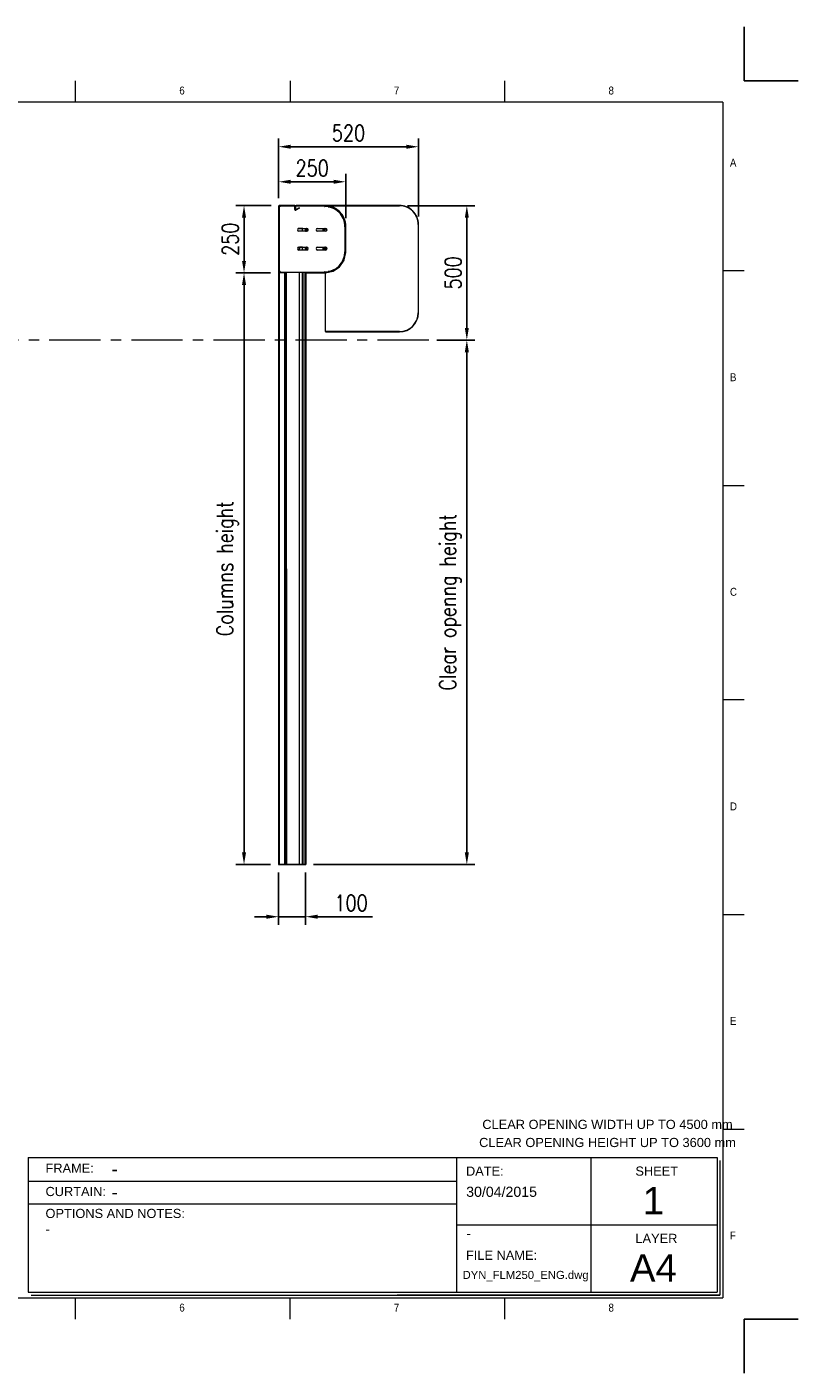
# Model space of a CAD drawing. Header units: millimetres. Extents: x 1545 to 17790, y 764 to 5765.
# Tile 5 of 5: x 5640 to 8504, y 764 to 5765. Entities that reach past the tile are written whole.
import ezdxf

# ---------------------------------------------------------------- set-up
doc = ezdxf.new("R2010")
doc.units = ezdxf.units.MM
doc.header["$LTSCALE"] = 50
doc.header["$PDSIZE"] = -1
doc.linetypes.add('CENTERX2', pattern=[20.32, 12.7, -2.54, 2.54, -2.54])
doc.layers.add('FORMAT', color=7, linetype='Continuous')
doc.styles.add('NYIP', font='romans.shx', dxfattribs={"width": 0.8})
doc.styles.add('SLDTEXTSTYLE0', font='GOTHIC.TTF', dxfattribs={"width": 0.913})
doc.styles.get("Standard").update_dxf_attribs({"font": 'GOTHIC.TTF'})
doc.dimstyles.new('STANDARD35', dxfattribs={"dimscale": 35, "dimtxt": 2, "dimasz": 1.5, "dimexe": 1, "dimexo": 1, "dimgap": 0.7, "dimtad": 1, "dimdec": 0, "dimdsep": 46, "dimtxsty": 'NYIP', "dimcen": 0, "dimclrd": 1, "dimclre": 1, "dimclrt": 2, "dimadec": 0, "dimazin": 0, "dimtfac": 1, "dimtdec": 0, "dimtix": 1, "dimtmove": 0, "dimatfit": 3, "dimfxl": 0, "dimtvp": 1, "dimtolj": 1, "dimtzin": 0, "dimarcsym": 0})

# ---------------------------------------------------------------- blocks, each defined once
blk = doc.blocks.new('A$C7C9C4F3F')
at = {"color": 7, "lineweight": 5}
for p, q in [((8295, 11245), (8295, 11504)), ((0, 1766), (199, 1766))]:
    blk.add_line(p, q, dxfattribs=at)
at = {"layer": 'FORMAT', "color": 7, "lineweight": 5}
for p, q in [((2216, 11304), (2216, 11504)), ((4209, 11504), (4209, 11304)), ((6202, 11304), (6202, 11504)), ((10188, 11304), (10188, 11504)), ((12181, 11504), (12181, 11304)), ((14174, 11304), (14174, 11504)), ((16199, 11304), (199, 11304)), ((199, 11304), (199, 199)), ((16199, 11304), (16199, 199)), ((199, 9738), (0, 9738)), ((16399, 9738), (16199, 9738)), ((0, 7745), (199, 7745)), ((16199, 7745), (16399, 7745)), ((0, 5752), (199, 5752)), ((16399, 5752), (16199, 5752)), ((0, 3759), (199, 3759)), ((16199, 3759), (16399, 3759)), ((16199, 1766), (16399, 1766)), ((8295, 0), (8295, 258)), ((199, 199), (16199, 199)), ((2224, 0), (2224, 199)), ((4018, 199), (4018, 0)), ((6210, 0), (6210, 199)), ((10188, 0), (10188, 199)), ((12181, 0), (12181, 199)), ((14174, 0), (14174, 199))]:
    blk.add_line(p, q, dxfattribs=at)
at = {"color": 7, "lineweight": 5, "char_height": 73.8, "attachment_point": 1, "style": 'SLDTEXTSTYLE0'}
for s, insert in [('1', (1203, 11450)), ('2', (3180, 11450)), ('3', (5173, 11450)), ('4', (7166, 11450)), ('5', (9159, 11450)), ('6', (11152, 11450)), ('7', (13145, 11450)), ('8', (15138, 11450)), ('A', (66, 10780)), ('A', (16266, 10780)), ('B', (66, 8787)), ('B', (16266, 8787)), ('C', (66, 6794)), ('C', (16266, 6794)), ('D', (66, 4801)), ('D', (16266, 4801)), ('E', (66, 2808)), ('1', (1012, 145)), ('2', (2988, 145)), ('3', (4981, 145)), ('4', (6974, 145))]:
    blk.add_mtext(s, dxfattribs=dict(at, insert=insert))
at = {"layer": 'FORMAT', "color": 7, "lineweight": 5, "char_height": 73.8, "attachment_point": 1, "style": 'SLDTEXTSTYLE0'}
for s, insert in [('E', (16266, 2808)), ('F', (66, 815)), ('F', (16266, 815)), ('5', (9159, 145)), ('6', (11152, 145)), ('7', (13145, 145)), ('8', (15138, 145))]:
    blk.add_mtext(s, dxfattribs=dict(at, insert=insert))
blk = doc.blocks.new('*D31')
at = {"color": 1, "lineweight": -2, "transparency": 16777216}
for p, q in [((6574.4, 5128.9), (6574.4, 5349.9)), ((6619.4, 5319.9), (7049.1, 5319.9)), ((7094.1, 5060.4), (7094.1, 5349.9))]:
    blk.add_line(p, q, dxfattribs=at)
at = {"color": 1, "transparency": 16777216}
for points in [[(6619.4, 5327.4), (6619.4, 5312.4), (6574.4, 5319.9)], [(7049.1, 5327.4), (7049.1, 5312.4), (7094.1, 5319.9)]]:
    blk.add_solid(points, dxfattribs=at)
at = {"layer": 'Defpoints', "color": 0, "transparency": 16777216}
for p in [(7094.1, 5319.9), (6574.4, 5098.9), (7094.1, 5030.4)]:
    blk.add_point(p, dxfattribs=at)
at = {"color": 2, "lineweight": 0, "transparency": 16777216, "insert": (6834.2, 5370.9), "char_height": 60, "attachment_point": 5, "style": 'NYIP'}
blk.add_mtext('\\A1;520', dxfattribs=at)
blk = doc.blocks.new('*D32')
at = {"color": 1, "lineweight": -2, "transparency": 16777216}
for p, q in [((6574.4, 5128.9), (6574.4, 5219.7)), ((6824.1, 5054.7), (6824.1, 5219.7)), ((6619.4, 5189.7), (6779.1, 5189.7))]:
    blk.add_line(p, q, dxfattribs=at)
at = {"color": 1, "transparency": 16777216}
for points in [[(6619.4, 5197.2), (6619.4, 5182.2), (6574.4, 5189.7)], [(6779.1, 5197.2), (6779.1, 5182.2), (6824.1, 5189.7)]]:
    blk.add_solid(points, dxfattribs=at)
at = {"layer": 'Defpoints', "color": 0, "transparency": 16777216}
for p in [(6824.1, 5189.7), (6574.4, 5098.9), (6824.1, 5024.7)]:
    blk.add_point(p, dxfattribs=at)
at = {"color": 2, "lineweight": 0, "transparency": 16777216, "insert": (6699.2, 5240.7), "char_height": 60, "attachment_point": 5, "style": 'NYIP'}
blk.add_mtext('\\A1;250', dxfattribs=at)
blk = doc.blocks.new('*D33')
at = {"color": 1, "lineweight": -2, "transparency": 16777216}
for p, q in [((6546.9, 5101.4), (6416.1, 5101.4)), ((6446.1, 5056.4), (6446.1, 4895.9)), ((6544.4, 4850.9), (6416.1, 4850.9))]:
    blk.add_line(p, q, dxfattribs=at)
at = {"color": 1, "transparency": 16777216}
for points in [[(6438.6, 5056.4), (6453.6, 5056.4), (6446.1, 5101.4)], [(6438.6, 4895.9), (6453.6, 4895.9), (6446.1, 4850.9)]]:
    blk.add_solid(points, dxfattribs=at)
at = {"layer": 'Defpoints', "color": 0, "transparency": 16777216}
for p in [(6576.9, 5101.4), (6446.1, 4850.9), (6574.4, 4850.9)]:
    blk.add_point(p, dxfattribs=at)
at = {"color": 2, "lineweight": 0, "transparency": 16777216, "insert": (6395.1, 4976.2), "char_height": 60, "attachment_point": 5, "rotation": 90, "style": 'NYIP'}
blk.add_mtext('\\A1;250', dxfattribs=at)
blk = doc.blocks.new('*D34')
at = {"color": 1, "lineweight": -2, "transparency": 16777216}
for p, q in [((6544.4, 4850.9), (6416.1, 4850.9)), ((6446.1, 4805.9), (6446.1, 2697.9)), ((6544.4, 2652.9), (6416.1, 2652.9))]:
    blk.add_line(p, q, dxfattribs=at)
at = {"color": 1, "transparency": 16777216}
for points in [[(6438.6, 4805.9), (6453.6, 4805.9), (6446.1, 4850.9)], [(6438.6, 2697.9), (6453.6, 2697.9), (6446.1, 2652.9)]]:
    blk.add_solid(points, dxfattribs=at)
at = {"layer": 'Defpoints', "color": 0, "transparency": 16777216}
for p in [(6574.4, 4850.9), (6446.1, 2652.9), (6574.4, 2652.9)]:
    blk.add_point(p, dxfattribs=at)
at = {"color": 2, "lineweight": 0, "transparency": 16777216, "insert": (6385.1, 3751.9), "char_height": 60, "attachment_point": 5, "rotation": 90, "style": 'NYIP'}
blk.add_mtext('\\A1;Columns height', dxfattribs=at)
blk = doc.blocks.new('*D35')
at = {"color": 1, "lineweight": -2, "transparency": 16777216}
for p, q in [((7053.1, 5100.9), (7303.8, 5100.9)), ((7273.8, 5055.9), (7273.8, 4646.4)), ((7162.5, 4601.4), (7303.8, 4601.4))]:
    blk.add_line(p, q, dxfattribs=at)
at = {"color": 1, "transparency": 16777216}
for points in [[(7266.3, 5055.9), (7281.3, 5055.9), (7273.8, 5100.9)], [(7266.3, 4646.4), (7281.3, 4646.4), (7273.8, 4601.4)]]:
    blk.add_solid(points, dxfattribs=at)
at = {"layer": 'Defpoints', "color": 0, "transparency": 16777216}
for p in [(7023.1, 5100.9), (7132.5, 4601.4), (7273.8, 4601.4)]:
    blk.add_point(p, dxfattribs=at)
at = {"color": 2, "lineweight": 0, "transparency": 16777216, "insert": (7222.8, 4851.2), "char_height": 60, "attachment_point": 5, "rotation": 90, "style": 'NYIP'}
blk.add_mtext('\\A1;500', dxfattribs=at)
blk = doc.blocks.new('*D36')
at = {"color": 1, "lineweight": -2, "transparency": 16777216}
for p, q in [((7162.5, 4601.4), (7303.8, 4601.4)), ((7273.8, 2697.9), (7273.8, 4556.4)), ((6704.4, 2652.9), (7303.8, 2652.9))]:
    blk.add_line(p, q, dxfattribs=at)
at = {"color": 1, "transparency": 16777216}
for points in [[(7266.3, 4556.4), (7281.3, 4556.4), (7273.8, 4601.4)], [(7266.3, 2697.9), (7281.3, 2697.9), (7273.8, 2652.9)]]:
    blk.add_solid(points, dxfattribs=at)
at = {"layer": 'Defpoints', "color": 0, "transparency": 16777216}
for p in [(7132.5, 4601.4), (7273.8, 4601.4), (6674.4, 2652.9)]:
    blk.add_point(p, dxfattribs=at)
at = {"color": 2, "lineweight": 0, "transparency": 16777216, "insert": (7212.8, 3627.2), "char_height": 60, "attachment_point": 5, "rotation": 90, "style": 'NYIP'}
blk.add_mtext('\\A1;Clear openng height', dxfattribs=at)
blk = doc.blocks.new('*D37')
at = {"color": 1, "lineweight": -2, "transparency": 16777216}
for p, q in [((6574.4, 2622.9), (6574.4, 2429.1)), ((6674.4, 2622.9), (6674.4, 2429.1)), ((6529.4, 2459.1), (6484.4, 2459.1)), ((6574.4, 2459.1), (6674.4, 2459.1)), ((6719.4, 2459.1), (6923, 2459.1))]:
    blk.add_line(p, q, dxfattribs=at)
at = {"color": 1, "transparency": 16777216}
for points in [[(6529.4, 2466.6), (6529.4, 2451.6), (6574.4, 2459.1)], [(6719.4, 2466.6), (6719.4, 2451.6), (6674.4, 2459.1)]]:
    blk.add_solid(points, dxfattribs=at)
at = {"layer": 'Defpoints', "color": 0, "transparency": 16777216}
for p in [(6574.4, 2652.9), (6674.4, 2652.9), (6674.4, 2459.1)]:
    blk.add_point(p, dxfattribs=at)
at = {"color": 2, "lineweight": 0, "transparency": 16777216, "insert": (6843.7, 2510.1), "char_height": 60, "attachment_point": 5, "style": 'NYIP'}
blk.add_mtext('\\A1;100', dxfattribs=at)

msp = doc.modelspace()

# ---------------------------------------------------------------- linework, layer by layer
at = {"color": 2}
for p, q in [((8304.3, 5565), (8304.3, 5765)), ((8304.3, 5565), (8504.3, 5565)), ((8304.3, 963.5), (8504.3, 963.5)), ((8304.3, 963.5), (8304.3, 763.5))]:
    msp.add_line(p, q, dxfattribs=at)
at = {"lineweight": 5}
for p, q in [((6749.1, 5101.9), (6749.1, 5100.9)), ((7023.1, 5101.9), (6749.1, 5101.9)), ((6574.4, 5098.9), (6574.4, 4853.9)), ((6575.9, 5098.9), (6574.4, 5098.9)), ((6575.9, 5098.9), (6575.9, 4853.9)), ((6575.9, 5096.6), (6576.4, 5096.6)), ((6576.4, 5096.6), (6576.4, 4856.9)), ((6579.5, 5096.6), (6576.4, 5096.6)), ((6576.9, 5101.4), (6576.9, 5099.9)), ((6633.9, 5101.4), (6576.9, 5101.4)), ((6633.9, 5099.9), (6576.9, 5099.9)), ((6578.9, 5096.9), (6579.5, 5096.9)), ((6578.9, 5096.6), (6578.9, 5096.9)), ((6579.5, 5099.4), (6579.5, 5099.9)), ((6579.5, 5099.4), (6579.5, 5096.6)), ((6745.5, 5099.4), (6579.5, 5099.4)), ((6633.9, 5099.9), (6633.9, 5101.4)), ((6636.4, 5098.9), (6634.9, 5098.9)), ((6634.9, 5086.2), (6634.9, 5098.9)), ((6634.9, 5086.2), (6636.4, 5086.2)), ((6636.9, 5097.5), (6635.7, 5097.5)), ((6635.7, 5097.5), (6635.7, 5084.9)), ((6635.7, 5084.9), (6636.9, 5084.9)), ((6636.2, 5099.9), (6636.6, 5099.9)), ((6636.4, 5086.2), (6636.4, 5098.9)), ((6636.9, 5097.5), (6636.9, 5084.9)), ((6651.4, 5093.2), (6637.9, 5085.4)), ((6637.9, 5085.4), (6638.6, 5084.1)), ((6652.2, 5091.9), (6638.6, 5084.1)), ((6639.2, 5101.1), (6639.2, 5099.9)), ((6747.6, 5101.1), (6639.2, 5101.1)), ((6747.6, 5099.9), (6639.2, 5099.9)), ((6652.2, 5091.9), (6651.4, 5093.2)), ((6745.5, 5099.9), (6745.5, 5099.4)), ((6745.5, 5099.4), (6745.5, 5097.9)), ((6745.5, 5097.9), (6745.9, 5097.9)), ((6747.6, 5099.9), (6747.6, 5101.1)), ((6748.3, 5101), (6748.1, 5099.9)), ((6776.1, 5094.3), (6748.1, 5099.9)), ((6776.3, 5095.5), (6748.3, 5101)), ((6749.1, 5100.9), (7023.1, 5100.9)), ((6749.1, 5100.9), (6749.1, 5100.9)), ((6758.1, 5096.9), (6762.9, 5096.9)), ((6769.1, 5096.9), (6770.1, 5096.9)), ((6776.1, 5094.3), (6776.3, 5095.5)), ((6777.6, 5094.9), (6777, 5093.9)), ((6800.5, 5078.2), (6777, 5093.9)), ((6801.2, 5079.2), (6777.6, 5094.9)), ((6800.5, 5078.2), (6801.2, 5079.2)), ((6802.2, 5078.2), (6801.2, 5077.6)), ((6816.9, 5054), (6801.2, 5077.6)), ((6817.9, 5054.7), (6802.2, 5078.2)), ((6804.8, 5072.2), (6802.4, 5072.2)), ((6807.3, 5072.2), (6806.2, 5072.2)), ((6809.8, 5062.2), (6811.4, 5062.2)), ((6812.9, 5062.2), (6814.2, 5062.2)), ((6817.5, 5051.7), (6815.1, 5051.7)), ((6816.9, 5054), (6817.9, 5054.7)), ((6818.4, 5053.4), (6817.2, 5053.2)), ((6822.8, 5025.1), (6817.2, 5053.2)), ((6824, 5025.4), (6818.4, 5053.4)), ((6819.1, 5051.7), (6818.8, 5051.7)), ((6663.9, 5016.2), (6649.1, 5016.2)), ((6649.6, 5016.7), (6679.1, 5016.7)), ((6679.1, 5006.2), (6649.6, 5006.2)), ((6663.8, 5015.6), (6663.6, 5013.4)), ((6663.6, 5006.2), (6663.6, 5013.4)), ((6664, 5016.7), (6663.8, 5015.6)), ((6680.5, 5006.3), (6682.3, 5008.2)), ((6682.3, 5008.2), (6684.1, 5009.9)), ((6719.6, 5016.7), (6749.1, 5016.7)), ((6749.1, 5006.2), (6719.6, 5006.2)), ((6818.8, 5040.4), (6819.8, 5040.4)), ((6820.3, 5037.8), (6819.4, 5037.8)), ((6821.4, 5032.1), (6820.3, 5032.1)), ((6822.4, 5022.9), (6820.9, 5022.9)), ((6821, 5040.4), (6822.4, 5040.4)), ((6823, 5037.8), (6821.5, 5037.8)), ((6822.4, 4929.9), (6822.4, 5022.9)), ((6822.4, 5022.9), (6822.9, 5022.9)), ((6823.7, 5032.1), (6822.7, 5032.1)), ((6822.8, 5025.1), (6824, 5025.4)), ((6824.1, 5024.7), (6822.9, 5024.7)), ((6822.9, 4928.1), (6822.9, 5024.7)), ((6824.1, 5024.7), (6824.1, 5024.9)), ((6824.1, 4928.1), (6824.1, 5024.7)), ((7093.1, 5030.9), (7093.1, 4702.9)), ((7094.1, 4702.9), (7094.1, 5030.9)), ((6652.9, 4946.7), (6648.9, 4936.2)), ((6652.7, 4946.2), (6649.1, 4946.2)), ((6649.6, 4946.7), (6679.1, 4946.7)), ((6679.1, 4936.2), (6649.6, 4936.2)), ((6650.4, 4936.2), (6654.4, 4946.7)), ((6663.6, 4946.2), (6654.2, 4946.2)), ((6663.6, 4938.4), (6663.6, 4946.7)), ((6663.6, 4938.4), (6663.8, 4936.2)), ((6663.8, 4936.2), (6663.8, 4936.2)), ((6672.7, 4941.7), (6674.1, 4941.4)), ((6682, 4943.9), (6679.4, 4946.7)), ((6684.4, 4941.7), (6682, 4943.9)), ((6719.6, 4946.7), (6749.1, 4946.7)), ((6749.1, 4936.2), (6719.6, 4936.2)), ((6738.4, 4936.2), (6738.6, 4936.8)), ((6738.6, 4936.8), (6738.6, 4937.7)), ((6746.2, 4943.4), (6744.9, 4943.6)), ((6747.6, 4942.9), (6746.2, 4943.4)), ((6748.6, 4946.2), (6747.4, 4946.2)), ((6817.2, 4899.7), (6822.8, 4927.7)), ((6818.4, 4899.4), (6824, 4927.5)), ((6818.8, 4912.3), (6819.8, 4912.3)), ((6820.3, 4915), (6819.4, 4915)), ((6821.4, 4920.6), (6820.3, 4920.6)), ((6822.4, 4929.9), (6820.9, 4929.9)), ((6822.9, 4929.9), (6822.4, 4929.9)), ((6824, 4927.5), (6822.8, 4927.7)), ((6822.9, 4928.1), (6824.1, 4928.1)), ((6574.4, 4853.9), (6575.9, 4853.9)), ((6577.2, 4852.9), (6574.4, 4852.9)), ((6576.4, 4856.9), (6575.9, 4856.9)), ((6576.4, 4856.9), (6579.8, 4856.9)), ((6577.2, 4852.9), (6577.2, 2652.9)), ((6596.6, 4852.9), (6577.2, 4852.9)), ((6578.9, 4855.9), (6578.9, 4856.9)), ((6579.8, 4855.9), (6578.9, 4855.9)), ((6579.8, 4856.9), (6579.8, 4853.4)), ((6579.8, 4853.4), (6745.5, 4853.4)), ((6579.8, 4852.9), (6579.8, 4853.4)), ((6596.6, 4852.9), (6596.6, 4732.9)), ((6601.3, 4852.9), (6596.6, 4852.9)), ((6603.2, 4852.9), (6601.3, 4852.9)), ((6603.2, 4852.9), (6603.3, 2652.9)), ((6650.4, 4852.9), (6603.2, 4852.9)), ((6650.4, 4852.9), (6650.4, 2652.9)), ((6651.4, 4852.9), (6650.4, 4852.9)), ((6651.4, 4852.9), (6651.4, 2652.9)), ((6652.7, 4852.9), (6651.4, 4852.9)), ((6671.4, 4852.9), (6652.7, 4852.9)), ((6662.4, 4852.9), (6662.4, 2652.9)), ((6664.1, 4852.9), (6664.1, 2652.9)), ((6671.4, 4852.9), (6671.4, 4851.7)), ((6671.4, 4852.9), (6747.6, 4852.9)), ((6671.4, 4851.7), (6747.6, 4851.7)), ((6671.8, 4851.7), (6671.8, 2652.9)), ((6672.8, 4851.7), (6672.8, 2652.9)), ((6675.7, 4851.7), (6675.8, 2652.9)), ((6675.9, 4851.7), (6675.9, 2652.9)), ((6745.9, 4854.9), (6745.5, 4854.9)), ((6745.5, 4853.4), (6745.5, 4854.9)), ((6745.5, 4853.4), (6745.5, 4852.9)), ((6747.6, 4851.7), (6747.6, 4852.9)), ((6748.1, 4853), (6776.1, 4858.5)), ((6748.1, 4853), (6748.3, 4851.8)), ((6748.3, 4851.8), (6776.3, 4857.4)), ((6749.1, 4839.9), (6749.1, 4851.9)), ((6762.9, 4855.9), (6758.1, 4855.9)), ((6776.3, 4857.4), (6776.1, 4858.5)), ((6777, 4858.9), (6800.5, 4874.6)), ((6777, 4858.9), (6777.6, 4857.9)), ((6777.6, 4857.9), (6801.2, 4873.6)), ((6801.2, 4873.6), (6800.5, 4874.6)), ((6801.2, 4875.3), (6816.9, 4898.8)), ((6801.2, 4875.3), (6802.2, 4874.6)), ((6802.2, 4874.6), (6817.9, 4898.2)), ((6802.4, 4880.6), (6804.7, 4880.6)), ((6811.4, 4890.6), (6809.7, 4890.6)), ((6815.1, 4901.1), (6817.5, 4901.1)), ((6817.9, 4898.2), (6816.9, 4898.8)), ((6817.2, 4899.7), (6818.4, 4899.4)), ((6574.4, 4851.4), (6574.4, 2652.9)), ((6577.2, 4851.4), (6574.4, 4851.4)), ((6577.2, 4851.4), (6577.2, 2652.9)), ((6596.6, 4851.4), (6577.2, 4851.4)), ((6596.6, 4851.4), (6596.6, 4731.4)), ((6596.6, 4849.9), (6599.8, 4849.9)), ((6599.4, 4849.9), (6599.4, 4732.9)), ((6749.1, 4632.9), (6749.1, 4839.9)), ((6596.6, 4732.9), (6596.6, 2652.9)), ((6599.4, 4732.9), (6596.6, 4732.9)), ((6596.6, 4731.4), (6596.6, 2652.9)), ((6599.4, 4731.4), (6596.6, 4731.4)), ((6599.4, 4732.9), (6599.4, 2652.9)), ((6599.4, 4731.4), (6599.4, 2652.9)), ((7023.1, 4632.9), (6749.1, 4632.9)), ((6749.1, 4632.9), (6749.1, 4631.9)), ((6749.1, 4631.9), (7023.1, 4631.9)), ((5644.7, 1563.9), (8204, 1563.9)), ((5644.7, 1563.9), (5644.7, 1063.9)), ((7234.9, 1563.9), (7234.9, 1063.9)), ((7734.9, 1563.9), (7734.9, 1063.9)), ((8204, 1563.9), (8204, 1063.9)), ((8214.3, 1553.6), (8214.3, 1053.6)), ((5646.7, 1476.4), (7234.9, 1476.4)), ((5646.7, 1392.4), (7234.9, 1392.4)), ((7234.9, 1313.9), (8204, 1313.9)), ((5644.7, 1063.9), (8204, 1063.9)), ((5655.1, 1053.6), (8214.3, 1053.6)), ((8214.3, 1053.6), (7015.3, 1053.6)), ((7025.6, 1053.6), (8214.3, 1053.6))]:
    msp.add_line(p, q, dxfattribs=at)
at = {"color": 1, "linetype": 'CENTERX2', "lineweight": 5, "ltscale": 0.3}
msp.add_line((7132.5, 4601.4), (2774.2, 4601.4), dxfattribs=at)
msp.add_line((6574.4, 2652.9), (6675.9, 2652.9))
at = {"lineweight": 5}
msp.add_circle((6676.1, 5012.9), 2, dxfattribs=at)
for centre, radius, start, end in [((7023.1, 5030.9), 71, 0.001, 90.001), ((6576.9, 5098.9), 2.5, 90.001, 180.001), ((6576.9, 5098.9), 1, 90.001, 180.001), ((6633.9, 5098.9), 2.5, 0.001, 90.001), ((6633.9, 5098.9), 1, 0.001, 90.001), ((6637.4, 5086.2), 2.5, 180.001, 300.001), ((6639.2, 5097.5), 3.57, 90.001, 180.001), ((6637.4, 5086.2), 1, 180.001, 300.001), ((6639.2, 5097.5), 2.37, 90.001, 180.001), ((6745.9, 5022.9), 75, 0.001, 90.001), ((6747.6, 5097.5), 3.57, 78.751, 90.001), ((6747.6, 5097.5), 2.37, 78.751, 90.001), ((6749.1, 5024.9), 75, 72.2977, 85.2043), ((6775.6, 5092), 2.37, 56.251, 78.751), ((6775.6, 5092), 3.57, 56.251, 78.751), ((6749.1, 5024.9), 75, 47.3274, 65.1746), ((6799.2, 5076.2), 2.37, 33.751, 56.251), ((6799.2, 5076.2), 3.57, 33.751, 56.251), ((6749.1, 5024.9), 75, 23.318, 44.1794), ((6814.9, 5052.7), 2.37, 11.251, 33.751), ((6814.9, 5052.7), 3.57, 11.251, 33.751), ((6749.1, 5024.9), 75, 0.001, 22.4202), ((7023.1, 5030.9), 70, 0.001, 90.001), ((6649.6, 5011.4), 5.25, 90.001, 270.001), ((6649.1, 5010.9), 5.25, 90.001, 131.1396), ((6678.6, 5010.9), 6, 106.5988, 232.3425), ((6676.1, 5012.9), 6.5, 255.4266, 298.5327), ((6713.6, 4975.9), 46.5, 129.0377, 139.4188), ((6679.1, 5011.4), 5.25, 270.001, 90.001), ((6676.1, 5012.9), 6.5, 332.3266, 28.6969), ((6719.6, 5011.4), 5.25, 90.001, 270.001), ((6734.6, 5014.4), 4, 356.4545, 34.2299), ((6751.1, 5013.4), 12.5, 176.4545, 215.3354), ((6748.6, 5010.9), 6, 106.5988, 232.3425), ((6713.6, 4975.9), 45, 42.2398, 49.8239), ((6745, 5018.9), 6.5, 250.8297, 337.6761), ((6745, 5018.9), 6.5, 250.8297, 295.7135), ((6753.8, 4980.5), 33, 89.6105, 100.3461), ((6749.1, 5011.4), 5.25, 270.001, 90.001), ((6748.6, 5010.9), 5.25, 318.8624, 30.0644), ((6820.5, 5024.7), 2.37, 0.001, 11.251), ((6820.5, 5024.7), 3.57, 0.001, 11.251), ((6649.6, 4941.4), 5.25, 90.001, 270.001), ((6649.1, 4940.9), 5.25, 90.001, 131.1396), ((6676.1, 4938.4), 12.7, 168.2192, 190.0711), ((6678.6, 4940.9), 6, 106.5988, 232.3425), ((6674.6, 4947.9), 6.5, 252.9514, 337.1175), ((6663, 4910.3), 33, 54.3839, 70.3461), ((6679.1, 4941.4), 5.25, 270.001, 90.001), ((6719.6, 4941.4), 5.25, 90.001, 270.001), ((6751.1, 4938.4), 12.5, 138.5615, 183.4029), ((6748.6, 4940.9), 6, 106.5988, 232.3425), ((6713.6, 4975.9), 45, 310.1781, 319.4594), ((6744.8, 4937.1), 2, 332.8636, 142.5068), ((6745.9, 4929.9), 75, 270.001, 0.001), ((6744.8, 4937.1), 6.5, 356.1122, 64.2865), ((6753.6, 4975.4), 33, 259.6539, 271.5132), ((6748.6, 4940.9), 5.25, 16.3946, 90.001), ((6749.1, 4941.4), 5.25, 270.001, 90.001), ((6820.5, 4928.1), 2.37, 348.751, 0.001), ((6820.5, 4928.1), 3.57, 348.751, 0.001), ((6576.9, 4853.9), 2.5, 180.001, 203.5792), ((6576.9, 4853.9), 1, 180.001, 270.001), ((6747.6, 4855.3), 2.37, 270.001, 281.251), ((6747.6, 4855.3), 3.57, 270.001, 281.251), ((6775.6, 4860.9), 2.37, 281.251, 303.751), ((6775.6, 4860.9), 3.57, 281.251, 303.751), ((6799.2, 4876.6), 2.37, 303.751, 326.251), ((6799.2, 4876.6), 3.57, 303.751, 326.251), ((6814.9, 4900.1), 2.37, 326.251, 348.751), ((6814.9, 4900.1), 3.57, 326.251, 348.751), ((7023.1, 4702.9), 70, 270.001, 0.001), ((7023.1, 4702.9), 71, 270.001, 0.001)]:
    msp.add_arc(centre, radius, start, end, dxfattribs=at)

# ---------------------------------------------------------------- block references
at = {"xscale": 0.4, "yscale": 0.4, "zscale": 0.4}
msp.add_blockref('A$C7C9C4F3F', (1744.9, 963.5), dxfattribs=at)

# ---------------------------------------------------------------- texts
at = {"lineweight": 5}
for s, insert, char_height, width, attachment_point in [('{\\fArial|b0|i0|c0|p34;CLEAR OPENING WIDTH UP TO 4500 mm}', (7796.4, 1704.5), 34.043, 1130.977, 2), ('{\\fArial|b0|i0|c0|p34;CLEAR OPENING HEIGHT UP TO 3600 mm}', (7796.4, 1637.3), 34.043, 1130.977, 2), ('{\\fArial|b0|i0|c0|p34;FRAME:}', (5708.6, 1541.9), 34.043, 578.728, 1), ('{\\fArial|b0|i0|c0|p34;-}', (5953.6, 1547.1), 50, 1057.823, 1), ('{\\fArial|b0|i0|c0|p34;DATE:}', (7270.6, 1531), 34.043, 578.728, 1), ('{\\fArial|b0|i0|c0|p34;SHEET}', (7900.1, 1531), 34.043, 578.728, 1), ('{\\fArial|b0|i0|c0|p34;CURTAIN:}', (5708.6, 1455.2), 34.043, 578.728, 1), ('{\\fArial|b0|i0|c0|p34;\\H0.752x;30/04/2015}', (7271.5, 1455.9), 50, 1044.717, 1), ('{\\fArial|b0|i0|c0|p34;1}', (7966.9, 1455.1), 102, 223.943, 2), ('{\\fArial|b0|i0|c0|p34;-}', (5953.6, 1460.8), 50, 1057.823, 1), ('{\\fArial|b0|i0|c0|p34;OPTIONS AND NOTES:}', (5708.6, 1373.7), 34.043, 578.728, 1), ('{\\fArial|b0|i0|c0|p34;-}', (5708.6, 1315.3), 34.043, 578.728, 1), ('{\\fArial|b0|i0|c0|p34;\\H0.752x;-}', (7271.5, 1301.4), 50, 1044.717, 1), ('{\\fArial|b0|i0|c0|p34;LAYER}', (7900.1, 1281), 34.043, 578.728, 1), ('{\\fArial|b0|i0|c0|p34;FILE NAME:}', (7270.6, 1218.3), 34.043, 578.728, 1), ('{\\fArial|b0|i0|c0|p34;A4}', (7966.9, 1205.1), 102, 223.943, 2), ('{\\fArial|b0|i0|c0|p34;DYN_FLM250_ENG.dwg}', (7258, 1143.2), 30, 1044.717, 1)]:
    msp.add_mtext(s, dxfattribs=dict(at, insert=insert, char_height=char_height, width=width, attachment_point=attachment_point))

# ---------------------------------------------------------------- dimensions: what is measured, and where the dimension line sits
at = {"color": 1, "lineweight": 0}
for base, p2, picture, middle in [((7094.1, 5319.9), (7094.1, 5030.4), '*D31', (6834.2, 5370.9)), ((6824.1, 5189.7), (6824.1, 5024.7), '*D32', (6699.2, 5240.7))]:
    dim = msp.add_linear_dim(base=base, p1=(6574.4, 5098.9), p2=p2, dimstyle='STANDARD35', override={"dimscale": 30}, dxfattribs=at)
    dim.commit()
    dim.dimension.update_dxf_attribs({"geometry": picture, "text_midpoint": middle})
for base, p1, p2, picture, middle in [((6446.09995, 4850.9112), (6576.89873, 5101.41119), (6574.39873, 4850.9112), '*D33', (6395.09995, 4976.1612)), ((7273.7973, 4601.4112), (7023.0597, 5100.918), (7132.5322, 4601.4112), '*D35', (7222.7973, 4851.1646))]:
    dim = msp.add_linear_dim(base=base, p1=p1, p2=p2, angle=90, dimstyle='STANDARD35', override={"dimscale": 30}, dxfattribs=at)
    dim.commit()
    dim.dimension.update_dxf_attribs({"geometry": picture, "text_midpoint": middle})
for base, p1, p2, text, picture, middle in [((6446.1, 2652.9), (6574.4, 4850.9), (6574.4, 2652.9), 'Columns height', '*D34', (6385.1, 3751.9)), ((7273.8, 4601.4), (6674.4, 2652.9), (7132.5, 4601.4), 'Clear openng height', '*D36', (7212.8, 3627.2))]:
    dim = msp.add_linear_dim(base=base, p1=p1, p2=p2, angle=90, text=text, dimstyle='STANDARD35', override={"dimscale": 30}, dxfattribs=at)
    dim.commit()
    dim.dimension.update_dxf_attribs({"geometry": picture, "text_midpoint": middle})
dim = msp.add_linear_dim(base=(6674.4, 2459.1), p1=(6574.4, 2652.9), p2=(6674.4, 2652.9), dimstyle='STANDARD35', override={"dimscale": 30}, dxfattribs=at)
dim.commit()
dim.dimension.update_dxf_attribs({"geometry": '*D37', "text_midpoint": (6843.7, 2459.1), "dimtype": 160})

doc.saveas('drawing.dxf')
